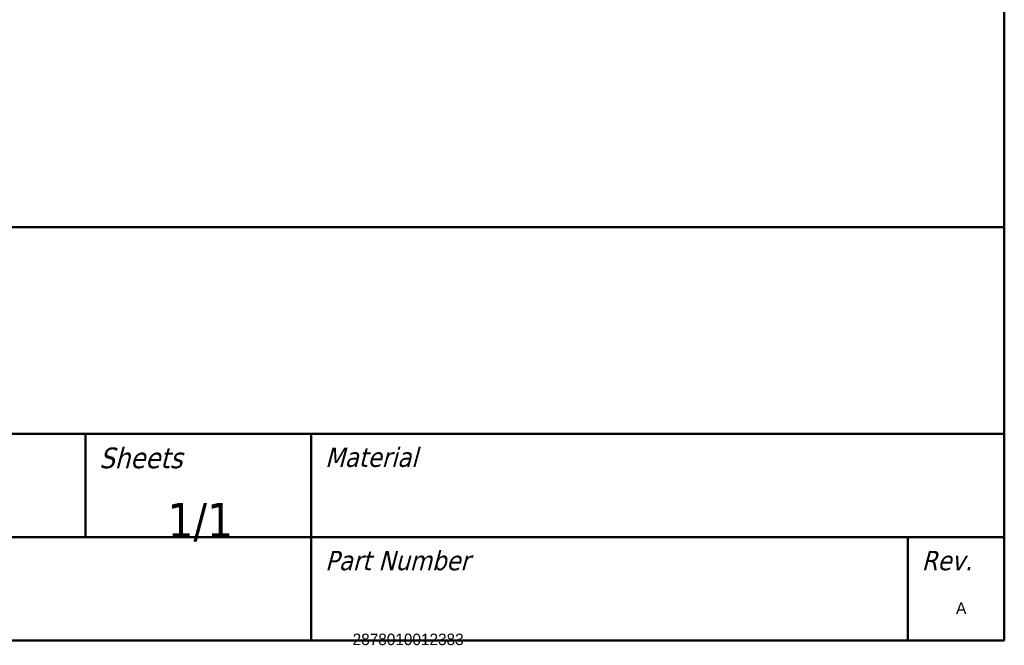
# Model space of a CAD drawing. Header units: millimetres. Extents: x 30 to 861, y 28 to 600.
# Tile 13 of 33: x 647 to 861, y 29 to 165. Entities that reach past the tile are written whole.
import ezdxf
from ezdxf.enums import TextEntityAlignment as Align

# ---------------------------------------------------------------- set-up
doc = ezdxf.new("R2018")
doc.units = ezdxf.units.MM
doc.header["$LTSCALE"] = 3
doc.layers.add('Border (ISO)', color=7, linetype='Continuous', lineweight=50)
doc.layers.add('Title (ISO)', color=7, linetype='Continuous', lineweight=50)
doc.styles.add('Note Text (ISO)', font='tahoma.ttf')
doc.styles.get("Standard").update_dxf_attribs({"font": 'tahoma.ttf'})

# ---------------------------------------------------------------- blocks, each defined once
blk = doc.blocks.new('Borders Border')
at = {"layer": 'Border (ISO)'}
for p, q in [((287, 200), (287, 10)), ((287, 10), (10, 10))]:
    blk.add_line(p, q, dxfattribs=at)
blk = doc.blocks.new('Title Blocks JKE')
at = {"layer": 'Title (ISO)'}
for p, q in [((100.889, 162.131), (290.889, 162.131)), ((290.889, 162.131), (290.889, 132.131)), ((140.889, 147.131), (290.889, 147.131)), ((224.222, 147.131), (224.222, 139.631)), ((240.61, 147.131), (240.61, 132.131)), ((140.889, 139.631), (290.889, 139.631)), ((283.889, 139.631), (283.889, 132.131)), ((290.889, 132.131), (100.889, 132.131))]:
    blk.add_line(p, q, dxfattribs=at)
at = {"layer": 'Title (ISO)', "attachment_point": 1, "style": 'Note Text (ISO)'}
for s, insert, char_height in [('\\fTahoma|b0|i1;\\H1.5000;Sheets', (225.222, 146.131), 1.5), ('\\fTahoma|b0|i1;\\H1.4000;Material', (241.61, 146.131), 1.4), ('\\fTahoma|b0|i1;\\H1.4000;Part Number', (241.61, 138.631), 1.4), ('\\fTahoma|b0|i1;\\H1.4000;Rev.', (284.889, 138.631), 1.4)]:
    blk.add_mtext(s, dxfattribs=dict(at, insert=insert, char_height=char_height))
at = {"layer": 'Title (ISO)', "insert": (232.556, 139.298), "char_height": 2.5, "attachment_point": 8, "line_spacing_factor": 2.4, "style": 'Note Text (ISO)'}
blk.add_mtext('\\fTahoma|b0|i0;\\H2.5000;1/1', dxfattribs=at)
at = {"layer": 'Title (ISO)', "lineweight": 30, "flags": 104}
for tag, p in [('DESCRIPTION', (210.556, 158.381)), ('TITLE', (210.556, 154.631)), ('SUBJECT', (210.556, 150.881))]:
    blk.add_attdef(tag, text='', height=2.5, dxfattribs=at).set_placement(p, align=Align.MIDDLE_LEFT)
for tag, height, p in [('MASS\\P3;', 2.5, (143.889, 147.631)), ('CREATION_DATE', 2.5, (177.222, 147.631)), ('Surface', 2.5, (143.889, 140.131)), ('MATERIAL', 2.5, (243.61, 140.131)), ('DESIGNER', 2.5, (177.222, 140.131)), ('Dimension', 2.5, (143.889, 132.631)), ('PART_NUMBER', 2.2, (243.61, 132.631))]:
    blk.add_attdef(tag, text='', height=height, dxfattribs=at).set_placement(p, align=Align.BOTTOM_LEFT)
blk.add_attdef('Sheet_Size', text='', height=2.5, dxfattribs=at).set_placement((215.889, 140.131), align=Align.BOTTOM_CENTER)
blk.add_attdef('REVISION_NUMBER', text='', height=2.2, dxfattribs=at).set_placement((287.389, 134.898), align=Align.MIDDLE_CENTER)

msp = doc.modelspace()

# ---------------------------------------------------------------- block references
at = {"xscale": 3, "yscale": 3, "zscale": 3}
msp.add_blockref('Borders Border', (0, 0), dxfattribs=at)
ref = msp.add_blockref('Title Blocks JKE', (-11.67, -366.39), dxfattribs=dict(xscale=3, yscale=3, zscale=3))
lines = msp.add_mtext('A', dxfattribs={"layer": 'Title (ISO)', "insert": (850.5, 38.3), "char_height": 2.5, "attachment_point": 1})
ref.add_attrib('REVISION_NUMBER', '', (850.5, 38.3), dxfattribs={"flags": 104}).embed_mtext(lines)
lines = msp.add_mtext('2878010012383', dxfattribs={"layer": 'Title (ISO)', "insert": (719.16, 31.5), "char_height": 2.5, "attachment_point": 1})
ref.add_attrib('PART_NUMBER', '', (719.16, 31.5), dxfattribs={"flags": 104}).embed_mtext(lines)

doc.saveas('drawing.dxf')
